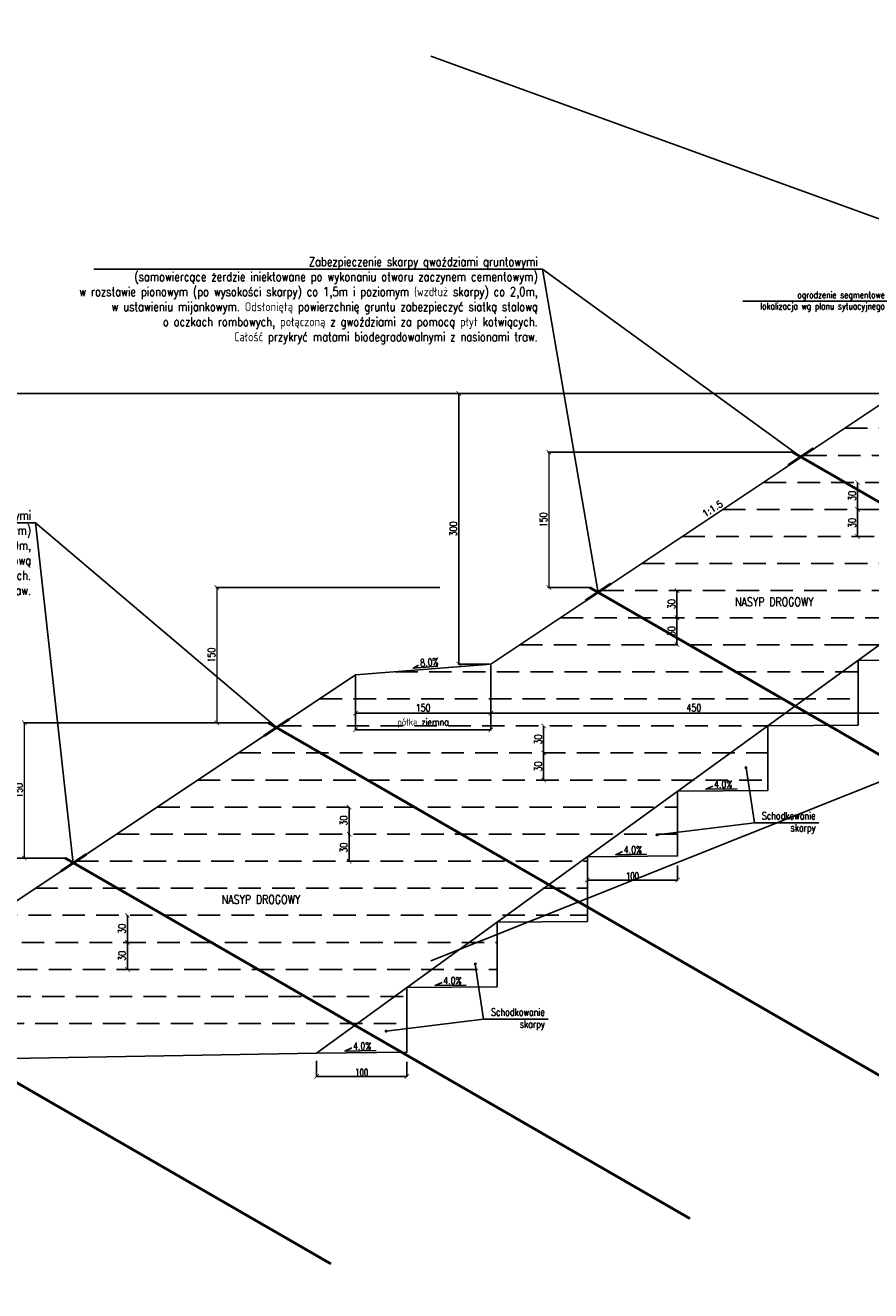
# Model space of a CAD drawing. Header units: metres. Extents: x 6562771 to 6588056, y 5578696 to 5586100.
# Tile 26 of 32: x 6574784 to 6575721, y 5584579 to 5585982. Entities that reach past the tile are written whole.
import ezdxf
from ezdxf import colors
from ezdxf.entities.mleader import LeaderData, LeaderLine
from ezdxf.enums import TextEntityAlignment as Align
from ezdxf.math import Vec2, Vec3

# ---------------------------------------------------------------- set-up
doc = ezdxf.new("R2010")
doc.units = ezdxf.units.M
doc.linetypes.add('HIDDEN', pattern=[0.375, 0.25, -0.125])
for name, color, linetype in [('0_50', 3, 'Continuous'), ('pkonstr-0_25', 1, 'Continuous'), ('pkonstr-0_50', 3, 'Continuous'), ('pkonstr-0_70', 4, 'Continuous'), ('pkonstr-istn', 14, 'Continuous'), ('pkonstr-opisy', 2, 'Continuous'), ('pkonstr-wymiary', 1, 'Continuous')]:
    doc.layers.add(name, color=color, linetype=linetype)
doc.styles.add('2mm', font='simplex', dxfattribs={"height": 2})
doc.styles.add('DIMTEXT', font='simplex.shx', dxfattribs={"width": 0.7})
doc.styles.add('Opisy', font='simplex.shx', dxfattribs={"width": 0.8})
doc.styles.add('wymiary', font='simplex.shx', dxfattribs={"width": 0.8})
doc.styles.add('† PF †', font='simplex.shx', dxfattribs={"width": 0.8})
doc.dimstyles.new('1000', dxfattribs={"dimtxt": 2, "dimasz": 1.5, "dimexe": 0.4, "dimexo": 1, "dimgap": 0.4, "dimtad": 1, "dimrnd": 0.01, "dimzin": 0, "dimdsep": 46, "dimtxsty": 'DIMTEXT', "dimblk": 'ARCHTICK', "dimcen": 0, "dimclrd": 256, "dimclre": 256, "dimclrt": 2, "dimadec": 5, "dimazin": 0, "dimtfac": 1, "dimtofl": 0, "dimtmove": 0, "dimatfit": 3, "dimfxl": 1, "dimtolj": 1, "dimtzin": 0, "dimlwd": -1, "dimlwe": -1, "dimarcsym": 0})
doc.dimstyles.new('ddd$0', dxfattribs={"dimtxt": 8, "dimasz": 5, "dimexe": 0.5, "dimexo": 1, "dimgap": 2, "dimtad": 1, "dimdec": 0, "dimzin": 0, "dimdsep": 46, "dimtxsty": 'wymiary', "dimblk": 'ARCHTICK', "dimcen": 0, "dimclrd": 256, "dimclre": 256, "dimclrt": 256, "dimadec": 0, "dimazin": 0, "dimtfac": 1, "dimtdec": 0, "dimtmove": 1, "dimatfit": 3, "dimldrblk": 'DOT', "dimfxl": 1, "dimtolj": 1, "dimtzin": 0, "dimlwd": -1, "dimlwe": -1, "dimarcsym": 0})
doc.dimstyles.new('szczegoly-1-20', dxfattribs={"dimtxt": 4, "dimasz": 2, "dimexe": 1, "dimexo": 2.5, "dimgap": 0.5, "dimtad": 1, "dimdec": 0, "dimzin": 0, "dimdsep": 46, "dimtxsty": 'wymiary', "dimblk": 'ARCHTICK', "dimcen": 0, "dimclrd": 256, "dimclre": 256, "dimclrt": 256, "dimadec": 0, "dimazin": 0, "dimtfac": 1, "dimtdec": 0, "dimtmove": 1, "dimatfit": 3, "dimldrblk": 'ARCHTICK', "dimfxl": 1, "dimtolj": 1, "dimtzin": 0, "dimlwd": -1, "dimlwe": -1, "dimarcsym": 0})

# ---------------------------------------------------------------- blocks, each defined once
blk = doc.blocks.new('_ArchTick')
at = {"color": 0, "linetype": 'ByBlock', "const_width": 0.15}
blk.add_lwpolyline([(-0.5, -0.5), (0.5, 0.5)], dxfattribs=at)
blk = doc.blocks.new('*D137')
at = {"layer": 'Defpoints', "color": 0, "transparency": 16777216}
for p in [(6575150.1, 5585261.3), (6575300.1, 5585273.3), (6575150.1, 5585218.9)]:
    blk.add_point(p, dxfattribs=at)
at = {"layer": 'pkonstr-wymiary', "transparency": 16777216}
for p, q in [((6575150.1, 5585260.3), (6575150.1, 5585218.4)), ((6575300.1, 5585272.3), (6575300.1, 5585218.4)), ((6575300.1, 5585218.9), (6575150.1, 5585218.9))]:
    blk.add_line(p, q, dxfattribs=at)
at = {"layer": 'pkonstr-wymiary', "transparency": 16777216, "xscale": 5, "yscale": 5, "zscale": 5, "rotation": 180}
blk.add_blockref('_ArchTick', (6575150.1, 5585218.9), dxfattribs=at)
at = {"layer": 'pkonstr-wymiary', "transparency": 16777216, "xscale": 5, "yscale": 5, "zscale": 5}
blk.add_blockref('_ArchTick', (6575300.1, 5585218.9), dxfattribs=at)
at = {"layer": 'pkonstr-wymiary', "transparency": 16777216, "insert": (6575225.1, 5585224.9), "char_height": 8, "attachment_point": 5, "style": 'wymiary'}
blk.add_mtext('\\A1;150', dxfattribs=at)
blk = doc.blocks.new('_Dot')
at = {"color": 0, "linetype": 'ByBlock', "lineweight": -2}
blk.add_line((-0.5, 0), (-1, 0), dxfattribs=at)
at = {"color": 0, "linetype": 'ByBlock', "const_width": 0.5}
blk.add_lwpolyline([(-0.25, 0, 1), (0.25, 0, 1)], format="xyb", close=True, dxfattribs=at)
blk = doc.blocks.new('*D138')
at = {"layer": 'Defpoints', "color": 0, "transparency": 16777216}
for p in [(6575264.6, 5585573.3), (6575750.1, 5585573.3), (6575300.1, 5585273.3)]:
    blk.add_point(p, dxfattribs=at)
at = {"layer": 'pkonstr-wymiary', "transparency": 16777216}
for p, q in [((6575749.1, 5585573.3), (6575264.1, 5585573.3)), ((6575264.6, 5585273.3), (6575264.6, 5585573.3)), ((6575299.1, 5585273.3), (6575264.1, 5585273.3))]:
    blk.add_line(p, q, dxfattribs=at)
at = {"layer": 'pkonstr-wymiary', "transparency": 16777216, "xscale": 5, "yscale": 5, "zscale": 5}
for p, rotation in [((6575264.6, 5585573.3), 90), ((6575264.6, 5585273.3), 270)]:
    blk.add_blockref('_ArchTick', p, dxfattribs=dict(at, rotation=rotation))
at = {"layer": 'pkonstr-wymiary', "transparency": 16777216, "insert": (6575258.6, 5585423.3), "char_height": 8, "attachment_point": 5, "rotation": 90, "style": 'wymiary'}
blk.add_mtext('\\A1;300', dxfattribs=at)
blk = doc.blocks.new('*D139')
at = {"layer": 'Defpoints', "color": 0, "transparency": 16777216}
for p in [(6575750.1, 5585573.3), (6575300.1, 5585273.3), (6575750.1, 5585218.9)]:
    blk.add_point(p, dxfattribs=at)
at = {"layer": 'pkonstr-wymiary', "transparency": 16777216}
for p, q in [((6575750.1, 5585572.3), (6575750.1, 5585218.4)), ((6575300.1, 5585272.3), (6575300.1, 5585218.4)), ((6575300.1, 5585218.9), (6575750.1, 5585218.9))]:
    blk.add_line(p, q, dxfattribs=at)
at = {"layer": 'pkonstr-wymiary', "transparency": 16777216, "xscale": 5, "yscale": 5, "zscale": 5, "rotation": 180}
blk.add_blockref('_ArchTick', (6575300.1, 5585218.9), dxfattribs=at)
at = {"layer": 'pkonstr-wymiary', "transparency": 16777216, "xscale": 5, "yscale": 5, "zscale": 5}
blk.add_blockref('_ArchTick', (6575750.1, 5585218.9), dxfattribs=at)
at = {"layer": 'pkonstr-wymiary', "transparency": 16777216, "insert": (6575525.1, 5585224.9), "char_height": 8, "attachment_point": 5, "style": 'wymiary'}
blk.add_mtext('\\A1;450', dxfattribs=at)
blk = doc.blocks.new('*D140')
at = {"layer": 'Defpoints', "color": 0, "transparency": 16777216}
for p in [(6575107.1, 5584834.4), (6575207.1, 5584833.4), (6575207.1, 5584816.2)]:
    blk.add_point(p, dxfattribs=at)
at = {"layer": 'pkonstr-wymiary', "transparency": 16777216}
for p, q in [((6575107.1, 5584833.4), (6575107.1, 5584815.7)), ((6575207.1, 5584832.4), (6575207.1, 5584815.7)), ((6575107.1, 5584816.2), (6575207.1, 5584816.2))]:
    blk.add_line(p, q, dxfattribs=at)
at = {"layer": 'pkonstr-wymiary', "transparency": 16777216, "xscale": 5, "yscale": 5, "zscale": 5, "rotation": 180}
blk.add_blockref('_ArchTick', (6575107.1, 5584816.2), dxfattribs=at)
at = {"layer": 'pkonstr-wymiary', "transparency": 16777216, "xscale": 5, "yscale": 5, "zscale": 5}
blk.add_blockref('_ArchTick', (6575207.1, 5584816.2), dxfattribs=at)
at = {"layer": 'pkonstr-wymiary', "color": 1, "transparency": 16777216, "insert": (6575157.1, 5584820.6), "char_height": 8, "attachment_point": 5, "style": 'DIMTEXT'}
blk.add_mtext('\\A1;100', dxfattribs=at)
blk = doc.blocks.new('*D141')
at = {"layer": 'Defpoints', "color": 0, "transparency": 16777216}
for p in [(6575407.1, 5585052.1), (6575507.1, 5585051.1), (6575507.1, 5585033.9)]:
    blk.add_point(p, dxfattribs=at)
at = {"layer": 'pkonstr-wymiary', "transparency": 16777216}
for p, q in [((6575407.1, 5585051.1), (6575407.1, 5585033.4)), ((6575507.1, 5585050.1), (6575507.1, 5585033.4)), ((6575407.1, 5585033.9), (6575507.1, 5585033.9))]:
    blk.add_line(p, q, dxfattribs=at)
at = {"layer": 'pkonstr-wymiary', "transparency": 16777216, "xscale": 5, "yscale": 5, "zscale": 5, "rotation": 180}
blk.add_blockref('_ArchTick', (6575407.1, 5585033.9), dxfattribs=at)
at = {"layer": 'pkonstr-wymiary', "transparency": 16777216, "xscale": 5, "yscale": 5, "zscale": 5}
blk.add_blockref('_ArchTick', (6575507.1, 5585033.9), dxfattribs=at)
at = {"layer": 'pkonstr-wymiary', "color": 1, "transparency": 16777216, "insert": (6575457.1, 5585038.3), "char_height": 8, "attachment_point": 5, "style": 'DIMTEXT'}
blk.add_mtext('\\A1;100', dxfattribs=at)
blk = doc.blocks.new('*D143')
at = {"layer": 'Defpoints', "color": 0, "transparency": 16777216}
for p in [(6574897.5, 5584994.8), (6574897.5, 5584964.8), (6574897.5, 5584964.8)]:
    blk.add_point(p, dxfattribs=at)
at = {"layer": 'pkonstr-wymiary', "transparency": 16777216}
for p, q in [((6574896.5, 5584994.8), (6574897, 5584994.8)), ((6574897.5, 5584994.8), (6574897.5, 5584964.8)), ((6574896.5, 5584964.8), (6574897, 5584964.8))]:
    blk.add_line(p, q, dxfattribs=at)
at = {"layer": 'pkonstr-wymiary', "transparency": 16777216, "xscale": 5, "yscale": 5, "zscale": 5}
for p, rotation in [((6574897.5, 5584994.8), 90), ((6574897.5, 5584964.8), 270)]:
    blk.add_blockref('_ArchTick', p, dxfattribs=dict(at, rotation=rotation))
at = {"layer": 'pkonstr-wymiary', "transparency": 16777216, "insert": (6574891.5, 5584979.8), "char_height": 8, "attachment_point": 5, "rotation": 90, "style": 'wymiary'}
blk.add_mtext('\\A1;30', dxfattribs=at)
blk = doc.blocks.new('*D144')
at = {"layer": 'Defpoints', "color": 0, "transparency": 16777216}
for p in [(6574897.5, 5584964.8), (6574897.5, 5584934.8), (6574897.5, 5584934.8)]:
    blk.add_point(p, dxfattribs=at)
at = {"layer": 'pkonstr-wymiary', "transparency": 16777216}
for p, q in [((6574896.5, 5584964.8), (6574897, 5584964.8)), ((6574897.5, 5584964.8), (6574897.5, 5584934.8)), ((6574896.5, 5584934.8), (6574897, 5584934.8))]:
    blk.add_line(p, q, dxfattribs=at)
at = {"layer": 'pkonstr-wymiary', "transparency": 16777216, "xscale": 5, "yscale": 5, "zscale": 5}
for p, rotation in [((6574897.5, 5584964.8), 90), ((6574897.5, 5584934.8), 270)]:
    blk.add_blockref('_ArchTick', p, dxfattribs=dict(at, rotation=rotation))
at = {"layer": 'pkonstr-wymiary', "transparency": 16777216, "insert": (6574891.5, 5584949.8), "char_height": 8, "attachment_point": 5, "rotation": 90, "style": 'wymiary'}
blk.add_mtext('\\A1;30', dxfattribs=at)
blk = doc.blocks.new('*D145')
at = {"layer": 'Defpoints', "color": 0, "transparency": 16777216}
for p in [(6575143.1, 5585114.8), (6575143.1, 5585084.8), (6575143.1, 5585084.8)]:
    blk.add_point(p, dxfattribs=at)
at = {"layer": 'pkonstr-wymiary', "transparency": 16777216}
for p, q in [((6575142.1, 5585114.8), (6575142.6, 5585114.8)), ((6575143.1, 5585114.8), (6575143.1, 5585084.8)), ((6575142.1, 5585084.8), (6575142.6, 5585084.8))]:
    blk.add_line(p, q, dxfattribs=at)
at = {"layer": 'pkonstr-wymiary', "transparency": 16777216, "xscale": 5, "yscale": 5, "zscale": 5}
for p, rotation in [((6575143.1, 5585114.8), 90), ((6575143.1, 5585084.8), 270)]:
    blk.add_blockref('_ArchTick', p, dxfattribs=dict(at, rotation=rotation))
at = {"layer": 'pkonstr-wymiary', "transparency": 16777216, "insert": (6575137.1, 5585099.8), "char_height": 8, "attachment_point": 5, "rotation": 90, "style": 'wymiary'}
blk.add_mtext('\\A1;30', dxfattribs=at)
blk = doc.blocks.new('*D146')
at = {"layer": 'Defpoints', "color": 0, "transparency": 16777216}
for p in [(6575143.1, 5585084.8), (6575143.1, 5585054.8), (6575143.1, 5585054.8)]:
    blk.add_point(p, dxfattribs=at)
at = {"layer": 'pkonstr-wymiary', "transparency": 16777216}
for p, q in [((6575142.1, 5585084.8), (6575142.6, 5585084.8)), ((6575143.1, 5585084.8), (6575143.1, 5585054.8)), ((6575142.1, 5585054.8), (6575142.6, 5585054.8))]:
    blk.add_line(p, q, dxfattribs=at)
at = {"layer": 'pkonstr-wymiary', "transparency": 16777216, "xscale": 5, "yscale": 5, "zscale": 5}
for p, rotation in [((6575143.1, 5585084.8), 90), ((6575143.1, 5585054.8), 270)]:
    blk.add_blockref('_ArchTick', p, dxfattribs=dict(at, rotation=rotation))
at = {"layer": 'pkonstr-wymiary', "transparency": 16777216, "insert": (6575137.1, 5585069.8), "char_height": 8, "attachment_point": 5, "rotation": 90, "style": 'wymiary'}
blk.add_mtext('\\A1;30', dxfattribs=at)
blk = doc.blocks.new('*D147')
at = {"layer": 'Defpoints', "color": 0, "transparency": 16777216}
for p in [(6575358.6, 5585204.8), (6575358.6, 5585174.8), (6575358.6, 5585174.8)]:
    blk.add_point(p, dxfattribs=at)
at = {"layer": 'pkonstr-wymiary', "transparency": 16777216}
for p, q in [((6575357.6, 5585204.8), (6575358.1, 5585204.8)), ((6575358.6, 5585204.8), (6575358.6, 5585174.8)), ((6575357.6, 5585174.8), (6575358.1, 5585174.8))]:
    blk.add_line(p, q, dxfattribs=at)
at = {"layer": 'pkonstr-wymiary', "transparency": 16777216, "xscale": 5, "yscale": 5, "zscale": 5}
for p, rotation in [((6575358.6, 5585204.8), 90), ((6575358.6, 5585174.8), 270)]:
    blk.add_blockref('_ArchTick', p, dxfattribs=dict(at, rotation=rotation))
at = {"layer": 'pkonstr-wymiary', "transparency": 16777216, "insert": (6575352.6, 5585189.8), "char_height": 8, "attachment_point": 5, "rotation": 90, "style": 'wymiary'}
blk.add_mtext('\\A1;30', dxfattribs=at)
blk = doc.blocks.new('*D148')
at = {"layer": 'Defpoints', "color": 0, "transparency": 16777216}
for p in [(6575358.6, 5585174.8), (6575358.6, 5585144.8), (6575358.6, 5585144.8)]:
    blk.add_point(p, dxfattribs=at)
at = {"layer": 'pkonstr-wymiary', "transparency": 16777216}
for p, q in [((6575357.6, 5585174.8), (6575358.1, 5585174.8)), ((6575358.6, 5585174.8), (6575358.6, 5585144.8)), ((6575357.6, 5585144.8), (6575358.1, 5585144.8))]:
    blk.add_line(p, q, dxfattribs=at)
at = {"layer": 'pkonstr-wymiary', "transparency": 16777216, "xscale": 5, "yscale": 5, "zscale": 5}
for p, rotation in [((6575358.6, 5585174.8), 90), ((6575358.6, 5585144.8), 270)]:
    blk.add_blockref('_ArchTick', p, dxfattribs=dict(at, rotation=rotation))
at = {"layer": 'pkonstr-wymiary', "transparency": 16777216, "insert": (6575352.6, 5585159.8), "char_height": 8, "attachment_point": 5, "rotation": 90, "style": 'wymiary'}
blk.add_mtext('\\A1;30', dxfattribs=at)
blk = doc.blocks.new('*D149')
at = {"layer": 'Defpoints', "color": 0, "transparency": 16777216}
for p in [(6575506.4, 5585354.8), (6575506.4, 5585324.8), (6575506.4, 5585324.8)]:
    blk.add_point(p, dxfattribs=at)
at = {"layer": 'pkonstr-wymiary', "transparency": 16777216}
for p, q in [((6575505.4, 5585354.8), (6575505.9, 5585354.8)), ((6575506.4, 5585354.8), (6575506.4, 5585324.8)), ((6575505.4, 5585324.8), (6575505.9, 5585324.8))]:
    blk.add_line(p, q, dxfattribs=at)
at = {"layer": 'pkonstr-wymiary', "transparency": 16777216, "xscale": 5, "yscale": 5, "zscale": 5}
for p, rotation in [((6575506.4, 5585354.8), 90), ((6575506.4, 5585324.8), 270)]:
    blk.add_blockref('_ArchTick', p, dxfattribs=dict(at, rotation=rotation))
at = {"layer": 'pkonstr-wymiary', "transparency": 16777216, "insert": (6575500.4, 5585339.8), "char_height": 8, "attachment_point": 5, "rotation": 90, "style": 'wymiary'}
blk.add_mtext('\\A1;30', dxfattribs=at)
blk = doc.blocks.new('*D150')
at = {"layer": 'Defpoints', "color": 0, "transparency": 16777216}
for p in [(6575506.4, 5585324.8), (6575506.4, 5585294.8), (6575506.4, 5585294.8)]:
    blk.add_point(p, dxfattribs=at)
at = {"layer": 'pkonstr-wymiary', "transparency": 16777216}
for p, q in [((6575505.4, 5585324.8), (6575505.9, 5585324.8)), ((6575506.4, 5585324.8), (6575506.4, 5585294.8)), ((6575505.4, 5585294.8), (6575505.9, 5585294.8))]:
    blk.add_line(p, q, dxfattribs=at)
at = {"layer": 'pkonstr-wymiary', "transparency": 16777216, "xscale": 5, "yscale": 5, "zscale": 5}
for p, rotation in [((6575506.4, 5585324.8), 90), ((6575506.4, 5585294.8), 270)]:
    blk.add_blockref('_ArchTick', p, dxfattribs=dict(at, rotation=rotation))
at = {"layer": 'pkonstr-wymiary', "transparency": 16777216, "insert": (6575500.4, 5585309.8), "char_height": 8, "attachment_point": 5, "rotation": 90, "style": 'wymiary'}
blk.add_mtext('\\A1;30', dxfattribs=at)
blk = doc.blocks.new('*D151')
at = {"layer": 'Defpoints', "color": 0, "transparency": 16777216}
for p in [(6575706.5, 5585474.8), (6575706.5, 5585444.8), (6575706.5, 5585444.8)]:
    blk.add_point(p, dxfattribs=at)
at = {"layer": 'pkonstr-wymiary', "transparency": 16777216}
for p, q in [((6575705.5, 5585474.8), (6575706, 5585474.8)), ((6575706.5, 5585474.8), (6575706.5, 5585444.8)), ((6575705.5, 5585444.8), (6575706, 5585444.8))]:
    blk.add_line(p, q, dxfattribs=at)
at = {"layer": 'pkonstr-wymiary', "transparency": 16777216, "xscale": 5, "yscale": 5, "zscale": 5}
for p, rotation in [((6575706.5, 5585474.8), 90), ((6575706.5, 5585444.8), 270)]:
    blk.add_blockref('_ArchTick', p, dxfattribs=dict(at, rotation=rotation))
at = {"layer": 'pkonstr-wymiary', "transparency": 16777216, "insert": (6575700.5, 5585459.8), "char_height": 8, "attachment_point": 5, "rotation": 90, "style": 'wymiary'}
blk.add_mtext('\\A1;30', dxfattribs=at)
blk = doc.blocks.new('*D152')
at = {"layer": 'Defpoints', "color": 0, "transparency": 16777216}
for p in [(6575706.5, 5585444.8), (6575706.5, 5585414.8), (6575706.5, 5585414.8)]:
    blk.add_point(p, dxfattribs=at)
at = {"layer": 'pkonstr-wymiary', "transparency": 16777216}
for p, q in [((6575705.5, 5585444.8), (6575706, 5585444.8)), ((6575706.5, 5585444.8), (6575706.5, 5585414.8)), ((6575705.5, 5585414.8), (6575706, 5585414.8))]:
    blk.add_line(p, q, dxfattribs=at)
at = {"layer": 'pkonstr-wymiary', "transparency": 16777216, "xscale": 5, "yscale": 5, "zscale": 5}
for p, rotation in [((6575706.5, 5585444.8), 90), ((6575706.5, 5585414.8), 270)]:
    blk.add_blockref('_ArchTick', p, dxfattribs=dict(at, rotation=rotation))
at = {"layer": 'pkonstr-wymiary', "transparency": 16777216, "insert": (6575700.5, 5585429.8), "char_height": 8, "attachment_point": 5, "rotation": 90, "style": 'wymiary'}
blk.add_mtext('\\A1;30', dxfattribs=at)
blk = doc.blocks.new('_None')
blk = doc.blocks.new('*D180')
at = {"layer": 'Defpoints', "color": 0, "transparency": 16777216}
for p in [(6574038.3, 5585573.3), (6575457.6, 5585573.3), (6574505.3, 5584831.4)]:
    blk.add_point(p, dxfattribs=at)
at = {"layer": 'pkonstr-wymiary', "transparency": 16777216}
for p, q in [((6575456.6, 5585573.3), (6574037.8, 5585573.3)), ((6574038.3, 5584831.4), (6574038.3, 5585573.3)), ((6574504.3, 5584831.4), (6574037.8, 5584831.4))]:
    blk.add_line(p, q, dxfattribs=at)
at = {"layer": 'pkonstr-wymiary', "transparency": 16777216, "xscale": 5, "yscale": 5, "zscale": 5}
for p, rotation in [((6574038.3, 5585573.3), 90), ((6574038.3, 5584831.4), 270)]:
    blk.add_blockref('_ArchTick', p, dxfattribs=dict(at, rotation=rotation))
at = {"layer": 'pkonstr-wymiary', "transparency": 16777216, "insert": (6574032.3, 5585202.4), "char_height": 8, "attachment_point": 5, "rotation": 90, "style": 'wymiary'}
blk.add_mtext('\\A1;min 600', dxfattribs=at)
blk = doc.blocks.new('*D206')
at = {"layer": 'Defpoints', "color": 0, "transparency": 16777216}
for p in [(6574828.4, 5585058.3), (6574557.7, 5584908.3), (6574603.4, 5584908.3)]:
    blk.add_point(p, dxfattribs=at)
at = {"layer": 'pkonstr-wymiary', "transparency": 16777216}
for p, q in [((6574827.9, 5585058.3), (6574556.7, 5585058.3)), ((6574602.9, 5584908.3), (6574556.7, 5584908.3))]:
    blk.add_line(p, q, dxfattribs=at)
at = {"layer": 'pkonstr-wymiary', "lineweight": 0, "transparency": 16777216}
blk.add_line((6574557.7, 5585058.3), (6574557.7, 5584908.3), dxfattribs=at)
at = {"layer": 'pkonstr-wymiary', "lineweight": 0, "transparency": 16777216, "xscale": 5, "yscale": 5, "zscale": 5}
for p, rotation in [((6574557.7, 5585058.3), 90), ((6574557.7, 5584908.3), 270)]:
    blk.add_blockref('_ArchTick', p, dxfattribs=dict(at, rotation=rotation))
at = {"layer": 'pkonstr-wymiary', "transparency": 16777216, "insert": (6574551.7, 5584983.3), "char_height": 8, "attachment_point": 5, "rotation": 90, "style": 'wymiary'}
blk.add_mtext('\\A1;150', dxfattribs=at)
blk = doc.blocks.new('*D207')
at = {"layer": 'Defpoints', "color": 0, "transparency": 16777216}
for p in [(6575053.9, 5585208.3), (6574783.2, 5585058.3), (6574828.9, 5585058.3)]:
    blk.add_point(p, dxfattribs=at)
at = {"layer": 'pkonstr-wymiary', "transparency": 16777216}
for p, q in [((6575053.4, 5585208.3), (6574782.2, 5585208.3)), ((6574828.4, 5585058.3), (6574782.2, 5585058.3))]:
    blk.add_line(p, q, dxfattribs=at)
at = {"layer": 'pkonstr-wymiary', "lineweight": 0, "transparency": 16777216}
blk.add_line((6574783.2, 5585208.3), (6574783.2, 5585058.3), dxfattribs=at)
at = {"layer": 'pkonstr-wymiary', "lineweight": 0, "transparency": 16777216, "xscale": 5, "yscale": 5, "zscale": 5}
for p, rotation in [((6574783.2, 5585208.3), 90), ((6574783.2, 5585058.3), 270)]:
    blk.add_blockref('_ArchTick', p, dxfattribs=dict(at, rotation=rotation))
at = {"layer": 'pkonstr-wymiary', "transparency": 16777216, "insert": (6574777.2, 5585133.3), "char_height": 8, "attachment_point": 5, "rotation": 90, "style": 'wymiary'}
blk.add_mtext('\\A1;150', dxfattribs=at)
blk = doc.blocks.new('*D208')
at = {"layer": 'Defpoints', "color": 0, "transparency": 16777216}
for p in [(6575635.1, 5585508.3), (6575364.4, 5585358.3), (6575410.1, 5585358.3)]:
    blk.add_point(p, dxfattribs=at)
at = {"layer": 'pkonstr-wymiary', "transparency": 16777216}
for p, q in [((6575634.6, 5585508.3), (6575363.4, 5585508.3)), ((6575409.6, 5585358.3), (6575363.4, 5585358.3))]:
    blk.add_line(p, q, dxfattribs=at)
at = {"layer": 'pkonstr-wymiary', "lineweight": 0, "transparency": 16777216}
blk.add_line((6575364.4, 5585508.3), (6575364.4, 5585358.3), dxfattribs=at)
at = {"layer": 'pkonstr-wymiary', "lineweight": 0, "transparency": 16777216, "xscale": 5, "yscale": 5, "zscale": 5}
for p, rotation in [((6575364.4, 5585508.3), 90), ((6575364.4, 5585358.3), 270)]:
    blk.add_blockref('_ArchTick', p, dxfattribs=dict(at, rotation=rotation))
at = {"layer": 'pkonstr-wymiary', "transparency": 16777216, "insert": (6575358.4, 5585433.3), "char_height": 8, "attachment_point": 5, "rotation": 90, "style": 'wymiary'}
blk.add_mtext('\\A1;150', dxfattribs=at)
blk = doc.blocks.new('*D209')
at = {"layer": 'Defpoints', "color": 0, "transparency": 16777216}
for p in [(6575244, 5585358.3), (6574996.6, 5585208.3), (6575053.4, 5585208.3)]:
    blk.add_point(p, dxfattribs=at)
at = {"layer": 'pkonstr-wymiary', "transparency": 16777216}
for p, q in [((6575243.5, 5585358.3), (6574995.6, 5585358.3)), ((6575052.9, 5585208.3), (6574995.6, 5585208.3))]:
    blk.add_line(p, q, dxfattribs=at)
at = {"layer": 'pkonstr-wymiary', "lineweight": 0, "transparency": 16777216}
blk.add_line((6574996.6, 5585358.3), (6574996.6, 5585208.3), dxfattribs=at)
at = {"layer": 'pkonstr-wymiary', "lineweight": 0, "transparency": 16777216, "xscale": 5, "yscale": 5, "zscale": 5}
for p, rotation in [((6574996.6, 5585358.3), 90), ((6574996.6, 5585208.3), 270)]:
    blk.add_blockref('_ArchTick', p, dxfattribs=dict(at, rotation=rotation))
at = {"layer": 'pkonstr-wymiary', "transparency": 16777216, "insert": (6574990.6, 5585283.3), "char_height": 8, "attachment_point": 5, "rotation": 90, "style": 'wymiary'}
blk.add_mtext('\\A1;150', dxfattribs=at)
blk = doc.blocks.new('*D240')
at = {"layer": 'Defpoints', "color": 0, "transparency": 16777216}
for p in [(6575300.1, 5585255), (6575150.1, 5585243), (6575150.1, 5585200.5)]:
    blk.add_point(p, dxfattribs=at)
at = {"layer": 'pkonstr-wymiary', "transparency": 16777216}
for p, q in [((6575300.1, 5585254), (6575300.1, 5585200)), ((6575150.1, 5585242), (6575150.1, 5585200)), ((6575300.1, 5585200.5), (6575150.1, 5585200.5))]:
    blk.add_line(p, q, dxfattribs=at)
at = {"layer": 'pkonstr-wymiary', "transparency": 16777216, "xscale": 5, "yscale": 5, "zscale": 5, "rotation": 180}
blk.add_blockref('_ArchTick', (6575150.1, 5585200.5), dxfattribs=at)
at = {"layer": 'pkonstr-wymiary', "transparency": 16777216, "xscale": 5, "yscale": 5, "zscale": 5}
blk.add_blockref('_ArchTick', (6575300.1, 5585200.5), dxfattribs=at)
at = {"layer": 'pkonstr-wymiary', "transparency": 16777216, "insert": (6575225.1, 5585207.9), "char_height": 8, "attachment_point": 5, "style": 'wymiary'}
blk.add_mtext('\\A1;półka ziemna', dxfattribs=at)

msp = doc.modelspace()

# ---------------------------------------------------------------- linework, layer by layer
at = {"layer": '0_50', "color": 7, "linetype": 'HIDDEN', "ltscale": 100}
for points in [[(6575692.4, 5585534.8), (6576109.9, 5585534.8)], [(6575647.4, 5585504.8), (6576107.1, 5585504.8)], [(6575602.4, 5585474.8), (6576007.1, 5585474.8)], [(6575557.4, 5585444.8), (6576007.1, 5585444.8)], [(6575512.4, 5585414.8), (6575907.1, 5585414.8)], [(6575467.4, 5585384.8), (6575907.1, 5585384.8)], [(6575422.4, 5585354.8), (6575907.1, 5585354.8)], [(6575377.4, 5585324.8), (6575807.1, 5585324.8)], [(6575332.4, 5585294.8), (6575807.1, 5585294.8)], [(6575194.2, 5585264.8), (6575707.1, 5585264.8)], [(6575110.4, 5585234.8), (6575707.1, 5585234.8)], [(6575065.4, 5585204.8), (6575607.1, 5585204.8)], [(6575020.4, 5585174.8), (6575607.1, 5585174.8)], [(6574975.4, 5585144.8), (6575607.1, 5585144.8)], [(6574930.4, 5585114.8), (6575507.1, 5585114.8)], [(6574885.4, 5585084.8), (6575507.1, 5585084.8)], [(6574840.4, 5585054.8), (6575407.1, 5585054.8)], [(6574795.4, 5585024.8), (6575407.1, 5585024.8)], [(6574750.4, 5584994.8), (6575407.1, 5584994.8)], [(6574705.4, 5584964.8), (6575307.1, 5584964.8)], [(6574660.4, 5584934.8), (6575307.1, 5584934.8)], [(6574615.4, 5584904.8), (6575207.1, 5584904.8)], [(6574570.4, 5584874.8), (6575207.1, 5584874.8)]]:
    msp.add_lwpolyline(points, dxfattribs=at)
at = {"layer": 'pkonstr-0_25', "linetype": 'Continuous'}
msp.add_line((6575579.4, 5585675.9), (6575740.6, 5585675.9), dxfattribs=at)
at = {"layer": 'pkonstr-0_25'}
for points in [[(6575220, 5585272), (6575214.1, 5585268.7), (6575241.5, 5585270.9)], [(6575572.9, 5585135.2), (6575538.5, 5585134.5), (6575546.1, 5585138.1)], [(6575472.9, 5585062.6), (6575438.5, 5585061.9), (6575446.1, 5585065.5)], [(6575272.9, 5584917.5), (6575238.5, 5584916.8), (6575246.1, 5584920.4)], [(6575172.9, 5584844.9), (6575138.5, 5584844.2), (6575146.1, 5584847.8)]]:
    msp.add_lwpolyline(points, dxfattribs=at)
at = {"layer": 'pkonstr-0_50', "flags": 128}
for points in [[(6575233.6, 5584944.2), (6577833.8, 5585981.6)], [(6575233.6, 5585947.4), (6577816.7, 5585009.2)]]:
    msp.add_lwpolyline(points, dxfattribs=at)
at = {"layer": 'pkonstr-0_50'}
for points in [[(6574505.3, 5584831.4), (6575150.1, 5585261.3), (6575300.1, 5585273.3), (6575750.1, 5585573.3)], [(6575107.1, 5584842), (6575207.1, 5584843), (6575207.1, 5584914.6), (6575207.1, 5584914.6), (6575207.1, 5584914.6), (6575307.1, 5584915.6), (6575307.1, 5584987.1), (6575407.1, 5584988.1), (6575407.1, 5585059.7), (6575507.1, 5585060.7), (6575507.1, 5585132.3), (6575607.1, 5585133.3), (6575607.1, 5585204.8), (6575607.1, 5585204.8), (6575607.1, 5585204.8), (6575607.1, 5585204.8), (6575607.1, 5585204.8), (6575707.1, 5585205.8), (6575707.1, 5585277.4), (6575807.1, 5585278.4)]]:
    msp.add_lwpolyline(points, dxfattribs=at)
at = {"layer": 'pkonstr-0_50', "const_width": 3, "flags": 128}
for points in [[(6575629.5, 5585493.7), (6575657.7, 5585512.5)], [(6575634.6, 5585508.3), (6576327.4, 5585108.3)], [(6575405, 5585343.7), (6575433.2, 5585362.5)], [(6575409.6, 5585358.3), (6576102.4, 5584958.3)], [(6575048.8, 5585193.7), (6575077, 5585212.5)], [(6575053.4, 5585208.3), (6575919.4, 5584708.3)], [(6574823.8, 5585043.7), (6574852, 5585062.5)], [(6574828.4, 5585058.3), (6575520.8, 5584658.5)], [(6574603.4, 5584908.3), (6575123, 5584608.3)]]:
    msp.add_lwpolyline(points, dxfattribs=at)
at = {"layer": 'pkonstr-0_70', "color": 4}
for centre in [(6575582.9, 5585158.4), (6575484.2, 5585084), (6575282.9, 5584940.7), (6575184.2, 5584866.3)]:
    msp.add_circle(centre, 0.869, dxfattribs=at)
at = {"layer": 'pkonstr-istn', "flags": 128}
msp.add_lwpolyline([(6577912.5, 5585032.1), (6577912.5, 5585032.1), (6577110.1, 5585567.1), (6576950.1, 5585576.7), (6576600.1, 5585583.7), (6576250.1, 5585576.7), (6576107.1, 5585567.7), (6575107.1, 5584842), (6574071.2, 5584823.8)], dxfattribs=at)
at = {"layer": 'pkonstr-opisy'}
for points in [[(6575419.2, 5585352.2), (6575357.2, 5585711.3)], [(6574837.3, 5585052.2), (6574795.8, 5585430.1)]]:
    msp.add_lwpolyline(points, dxfattribs=at)
at = {"layer": 'pkonstr-wymiary'}
for points in [[(6575592.1, 5585097.3), (6575582.9, 5585158.4)], [(6575484.2, 5585084), (6575592.1, 5585097.3), (6575663.5, 5585097.3)], [(6575292.1, 5584879.6), (6575282.9, 5584940.7)], [(6575184.2, 5584866.3), (6575292.1, 5584879.6), (6575363.5, 5584879.6)]]:
    msp.add_lwpolyline(points, dxfattribs=at)

# ---------------------------------------------------------------- texts
at = {"layer": 'pkonstr-opisy', "style": '2mm'}
msp.add_text('1:1.5', height=7.2, rotation=32.2819, dxfattribs=at).set_placement((6575548.8, 5585440.7), align=Align.BOTTOM_CENTER)
at = {"layer": 'pkonstr-opisy', "style": 'Opisy', "width": 0.8}
for s, rotation, p in [('8.0%%%', 5, (6575232.3, 5585271.4)), ('4.0%%%', 360, (6575557.5, 5585136.1)), ('4.0%%%', 360, (6575457.5, 5585063.5)), ('4.0%%%', 360, (6575257.5, 5584918.4)), ('4.0%%%', 360, (6575157.5, 5584845.8))]:
    msp.add_text(s, height=8, rotation=rotation, dxfattribs=at).set_placement(p, align=Align.CENTER)
at = {"layer": 'pkonstr-opisy', "insert": (6575736.7, 5585686.5), "char_height": 7.5, "width": 164.552, "attachment_point": 3, "style": 'Opisy'}
msp.add_mtext('ogrodzenie segmentowe\\Plokalizacja wg planu sytuacyjnego', dxfattribs=at)
at = {"layer": 'pkonstr-opisy', "color": 4, "lineweight": 30, "char_height": 9.6, "attachment_point": 4, "style": 'Opisy'}
for insert in [(6575570.7, 5585342.3), (6575001.9, 5585012.3)]:
    msp.add_mtext('NASYP DROGOWY', dxfattribs=dict(at, insert=insert))
at = {"layer": 'pkonstr-opisy', "char_height": 8, "attachment_point": 6, "style": 'Opisy'}
for insert in [(6575659.9, 5585097.2), (6575359.9, 5584879.5)]:
    msp.add_mtext('Schodkowanie \\Pskarpy', dxfattribs=dict(at, insert=insert))

# ---------------------------------------------------------------- dimensions: what is measured, and where the dimension line sits
at = {"layer": 'pkonstr-wymiary'}
dim = msp.add_linear_dim(base=(6574038.3, 5585573.3), p1=(6574505.3, 5584831.4), p2=(6575457.6, 5585573.3), angle=90, text='min 600', dimstyle='ddd$0', dxfattribs=at)
dim.commit()
dim.dimension.update_dxf_attribs({"geometry": '*D180', "text_midpoint": (6574032.3, 5585202.4)})
for base, p1, p2, picture, middle in [((6575264.6, 5585573.3), (6575300.1, 5585273.3), (6575750.1, 5585573.3), '*D138', (6575258.6, 5585423.3)), ((6575706.5, 5585444.8), (6575706.5, 5585474.8), (6575706.5, 5585444.8), '*D151', (6575700.5, 5585459.8)), ((6575706.5, 5585414.8), (6575706.5, 5585444.8), (6575706.5, 5585414.8), '*D152', (6575700.5, 5585429.8)), ((6575506.4, 5585324.8), (6575506.4, 5585354.8), (6575506.4, 5585324.8), '*D149', (6575500.4, 5585339.8)), ((6575506.4, 5585294.8), (6575506.4, 5585324.8), (6575506.4, 5585294.8), '*D150', (6575500.4, 5585309.8)), ((6575358.6, 5585174.8), (6575358.6, 5585204.8), (6575358.6, 5585174.8), '*D147', (6575352.6, 5585189.8)), ((6575358.6, 5585144.8), (6575358.6, 5585174.8), (6575358.6, 5585144.8), '*D148', (6575352.6, 5585159.8)), ((6575143.1, 5585084.8), (6575143.1, 5585114.8), (6575143.1, 5585084.8), '*D145', (6575137.1, 5585099.8)), ((6575143.1, 5585054.8), (6575143.1, 5585084.8), (6575143.1, 5585054.8), '*D146', (6575137.1, 5585069.8)), ((6574897.5, 5584964.8), (6574897.5, 5584994.8), (6574897.5, 5584964.8), '*D143', (6574891.5, 5584979.8)), ((6574897.5, 5584934.8), (6574897.5, 5584964.8), (6574897.5, 5584934.8), '*D144', (6574891.5, 5584949.8))]:
    dim = msp.add_linear_dim(base=base, p1=p1, p2=p2, angle=90, dimstyle='ddd$0', dxfattribs=at)
    dim.commit()
    dim.dimension.update_dxf_attribs({"geometry": picture, "text_midpoint": middle})
for base, p2, picture, middle in [((6575750.1, 5585218.9), (6575750.1, 5585573.3), '*D139', (6575525.1, 5585224.9)), ((6575150.1, 5585218.9), (6575150.1, 5585261.3), '*D137', (6575225.1, 5585224.9))]:
    dim = msp.add_linear_dim(base=base, p1=(6575300.1, 5585273.3), p2=p2, dimstyle='ddd$0', dxfattribs=at)
    dim.commit()
    dim.dimension.update_dxf_attribs({"geometry": picture, "text_midpoint": middle})
for base, p1, p2, picture, middle in [((6575364.4, 5585358.3), (6575635.1, 5585508.3), (6575410.1, 5585358.3), '*D208', (6575358.4, 5585433.3)), ((6574996.6, 5585208.3), (6575244, 5585358.3), (6575053.4, 5585208.3), '*D209', (6574990.6, 5585283.3)), ((6574783.2, 5585058.3), (6575053.9, 5585208.3), (6574828.9, 5585058.3), '*D207', (6574777.2, 5585133.3)), ((6574557.7, 5584908.3), (6574828.4, 5585058.3), (6574603.4, 5584908.3), '*D206', (6574551.7, 5584983.3))]:
    dim = msp.add_linear_dim(base=base, p1=p1, p2=p2, angle=90, dimstyle='szczegoly-1-20', override={"dimtxt": 8, "dimasz": 5, "dimexo": 0.5, "dimgap": 2, "dimlwd": 0}, dxfattribs=at)
    dim.commit()
    dim.dimension.update_dxf_attribs({"geometry": picture, "text_midpoint": middle})
dim = msp.add_linear_dim(base=(6575150.1, 5585200.5), p1=(6575300.1, 5585255), p2=(6575150.1, 5585243), text='półka ziemna', dimstyle='ddd$0', dxfattribs=at)
dim.commit()
dim.dimension.update_dxf_attribs({"geometry": '*D240', "text_midpoint": (6575225.1, 5585207.9)})
for base, p1, p2, picture, middle in [((6575507.1, 5585033.9), (6575407.1, 5585052.1), (6575507.1, 5585051.1), '*D141', (6575457.1, 5585038.3)), ((6575207.1, 5584816.2), (6575107.1, 5584834.4), (6575207.1, 5584833.4), '*D140', (6575157.1, 5584820.6))]:
    dim = msp.add_linear_dim(base=base, p1=p1, p2=p2, dimstyle='1000', override={"dimtxt": 8, "dimasz": 5, "dimexe": 0.5, "dimdec": 0, "dimclrt": 1}, dxfattribs=at)
    dim.commit()
    dim.dimension.update_dxf_attribs({"geometry": picture, "text_midpoint": middle})

# ---------------------------------------------------------------- leaders
at = {"layer": 'pkonstr-opisy'}
ml = msp.add_multileader_mtext('Standard', dxfattribs=at)
ml.set_content('Zabezpieczenie skarpy gwoździami gruntowymi\\P(samowiercące żerdzie iniektowane po wykonaniu otworu zaczynem cementowym)\\Pw rozstawie pionowym (po wysokości skarpy) co 1,5m i poziomym (wzdłuż skarpy) co 2,0m,\\Pw ustawieniu mijankowym. Odsłoniętą powierzchnię gruntu zabezpieczyć siatką stalową\\Po oczkach rombowych, połączoną z gwoździami za pomocą płyt kotwiących.\\PCałość przykryć matami biodegradowalnymi z nasionami traw. ', color=256, style='† PF †')
ml.set_leader_properties()
ml.set_arrow_properties(name='NONE')
ml.build(insert=Vec2(0, 0))
ml.multileader.update_dxf_attribs({"has_dogleg": 0, "text_left_attachment_type": 6, "text_right_attachment_type": 6, "dogleg_length": 0, "arrow_head_size": 10})
ctx = ml.context
ctx.base_point, ctx.char_height, ctx.arrow_head_size, ctx.landing_gap_size, ctx.plane_origin, ctx.plane_x_axis, ctx.plane_y_axis = Vec3(6574767.8, 5585711.3), 10, 10, 5, Vec3(6575605.7, 5585662.8), Vec3(1, -0.000003), Vec3(0.000003, 1)
ctx.left_attachment, ctx.right_attachment, ctx.text_align_type = 6, 6, 2
notes = []
notes.append((ctx, [(0, (1, 1, 0), (6575357.2, 5585711.3), (-0.846626, 0.532189), 0, [(0, [(6575645.1, 5585502.2)], 0, [])])]))
ctx.mtext.insert, ctx.mtext.text_direction, ctx.mtext.rotation, ctx.mtext.alignment, ctx.mtext.flow_direction = Vec3(6575352.2, 5585724.6), Vec3(1, -0.000003), 6.283182, 3, 5
ml = msp.add_multileader_mtext('Standard', dxfattribs=at)
ml.set_content('Zabezpieczenie skarpy gwoździami gruntowymi\\P(samowiercące żerdzie iniektowane po wykonaniu otworu zaczynem cementowym)\\Pw rozstawie pionowym (po wysokości skarpy) co 1,5m i poziomym (wzdłuż skarpy) co 2,0m,\\Pw ustawieniu mijankowym. Odsłoniętą powierzchnię gruntu zabezpieczyć siatką stalową\\Po oczkach rombowych, połączoną z gwoździami za pomocą płyt kotwiących.\\PCałość przykryć matami biodegradowalnymi z nasionami traw. ', color=256, style='† PF †')
ml.set_leader_properties()
ml.set_arrow_properties(name='NONE')
ml.build(insert=Vec2(0, 0))
ml.multileader.update_dxf_attribs({"has_dogleg": 0, "text_left_attachment_type": 6, "text_right_attachment_type": 6, "dogleg_length": 0, "arrow_head_size": 10})
ctx = ml.context
ctx.base_point, ctx.char_height, ctx.arrow_head_size, ctx.landing_gap_size, ctx.plane_origin, ctx.plane_x_axis, ctx.plane_y_axis = Vec3(6574206.3, 5585430.1), 10, 10, 5, Vec3(6575044.2, 5585381.6), Vec3(1, -0.000003), Vec3(0.000003, 1)
ctx.left_attachment, ctx.right_attachment, ctx.text_align_type = 6, 6, 2
notes.append((ctx, [(0, (1, 1, 0), (6574795.8, 5585430.1), (-0.846626, 0.532189), 0, [(0, [(6575063.9, 5585202.2)], 0, [])])]))
ctx.mtext.insert, ctx.mtext.text_direction, ctx.mtext.rotation, ctx.mtext.alignment, ctx.mtext.flow_direction = Vec3(6574790.8, 5585443.4), Vec3(1, -0.000003), 6.283182, 3, 5
for ctx, leaders in notes:
    for number, flags, end, landing, length, lines in leaders:
        leader = LeaderData()
        leader.index, (leader.has_last_leader_line, leader.has_dogleg_vector, leader.attachment_direction) = number, flags
        leader.last_leader_point, leader.dogleg_vector, leader.dogleg_length = Vec3(end), Vec3(landing), length
        for number, points, colour, breaks in lines:
            line = LeaderLine()
            line.index, line.vertices, line.color, line.breaks = number, Vec3.list(points), colors.encode_raw_color(colour), breaks
            leader.lines.append(line)
        ctx.leaders.append(leader)

doc.saveas('drawing.dxf')
